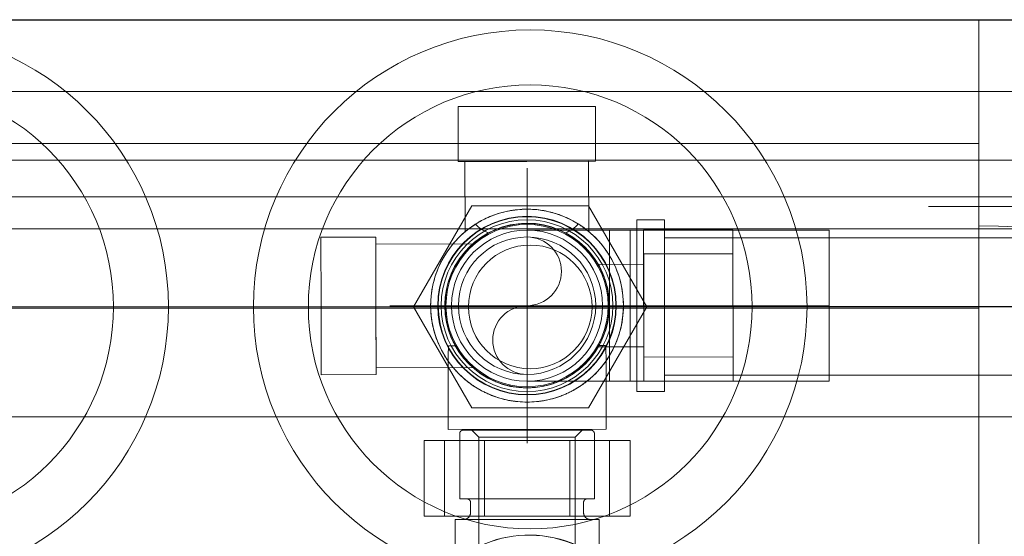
# Model space of a CAD drawing. Header units: millimetres. Extents: x -14995 to -11510, y 364 to 3070.
# Tile 15 of 29: x -14252 to -14108, y 2793 to 2869. Entities that reach past the tile are written whole.
import ezdxf

# ---------------------------------------------------------------- set-up
doc = ezdxf.new("R2010")
doc.units = ezdxf.units.MM
for name, color, linetype, lineweight in [('A-WALL', 113, 'Continuous', 25), ('M-EQPM', 50, 'Continuous', 18), ('P-PIPE', 3, 'Continuous', 18), ('P-PIPE-CNTR', 3, 'Continuous', 18)]:
    doc.layers.add(name, color=color, linetype=linetype, lineweight=lineweight)

# ---------------------------------------------------------------- blocks, each defined once
blk = doc.blocks.new('COMAP - SKINPRESS ppsu - Coude_45_90_9041W_9090W - Coude_45_90_9041W_9090W-1089130-Niveau 0')
at = {"layer": 'P-PIPE', "color": 5}
for p, q in [((-14157.76, 2839.4), (-14161.76, 2839.4)), ((-14161.76, 2839.4), (-14161.76, 2826.9)), ((-14157.76, 2826.9), (-14157.76, 2839.4)), ((-14162.76, 2837.9), (-14165.76, 2837.9)), ((-14165.76, 2837.9), (-14165.76, 2815.9)), ((-14165.76, 2837.9), (-14165.76, 2815.9)), ((-14165.76, 2826.9), (-14165.76, 2837.9)), ((-14133.76, 2837.9), (-14162.76, 2837.9)), ((-14162.76, 2837.9), (-14162.76, 2826.9)), ((-14162.76, 2815.9), (-14162.76, 2837.9)), ((-14162.76, 2815.9), (-14162.76, 2837.9)), ((-14133.76, 2826.9), (-14133.76, 2837.9)), ((-14165.76, 2815.9), (-14165.76, 2826.9)), ((-14162.76, 2826.9), (-14162.76, 2815.9)), ((-14161.76, 2826.9), (-14161.76, 2814.4)), ((-14157.76, 2814.4), (-14157.76, 2826.9)), ((-14133.76, 2815.9), (-14133.76, 2826.9)), ((-14165.76, 2815.9), (-14162.76, 2815.9)), ((-14162.76, 2815.9), (-14133.76, 2815.9)), ((-14161.76, 2814.4), (-14157.76, 2814.4))]:
    blk.add_line(p, q, dxfattribs=at)
at = {"layer": 'P-PIPE', "color": 5, "flags": 128}
for points in [[(-14165.76, 2837.9), (-14166.24, 2837.9), (-14166.72, 2837.9), (-14167.2, 2837.9), (-14167.67, 2837.9), (-14168.14, 2837.9), (-14168.61, 2837.9), (-14169.08, 2837.9), (-14169.54, 2837.9), (-14169.99, 2837.9), (-14170.43, 2837.9), (-14170.87, 2837.9), (-14171.3, 2837.9), (-14171.72, 2837.9), (-14172.14, 2837.9), (-14172.54, 2837.9), (-14172.93, 2837.9), (-14173.31, 2837.9), (-14173.67, 2837.9), (-14174.03, 2837.9), (-14174.37, 2837.9), (-14174.7, 2837.9), (-14175.01, 2837.9), (-14175.31, 2837.9), (-14175.59, 2837.9), (-14175.86, 2837.9), (-14176.11, 2837.9), (-14176.34, 2837.9), (-14176.56, 2837.9), (-14176.76, 2837.9), (-14176.95, 2837.9), (-14177.11, 2837.9), (-14177.26, 2837.9), (-14177.39, 2837.9), (-14177.5, 2837.9), (-14177.59, 2837.9), (-14177.66, 2837.9), (-14177.71, 2837.9), (-14177.75, 2837.9), (-14177.76, 2837.9), (-14177.76, 2837.9)], [(-14177.76, 2815.9), (-14177.75, 2815.9), (-14177.72, 2815.9), (-14177.67, 2815.9), (-14177.61, 2815.9), (-14177.52, 2815.9), (-14177.42, 2815.9), (-14177.29, 2815.9), (-14177.15, 2815.9), (-14176.99, 2815.9), (-14176.81, 2815.9), (-14176.62, 2815.9), (-14176.4, 2815.9), (-14176.17, 2815.9), (-14175.93, 2815.9), (-14175.66, 2815.9), (-14175.39, 2815.9), (-14175.09, 2815.9), (-14174.78, 2815.9), (-14174.46, 2815.9), (-14174.12, 2815.9), (-14173.77, 2815.9), (-14173.41, 2815.9), (-14173.03, 2815.9), (-14172.64, 2815.9), (-14172.24, 2815.9), (-14171.84, 2815.9), (-14171.42, 2815.9), (-14170.99, 2815.9), (-14170.55, 2815.9), (-14170.11, 2815.9), (-14169.66, 2815.9), (-14169.2, 2815.9), (-14168.74, 2815.9), (-14168.27, 2815.9), (-14167.8, 2815.9), (-14167.33, 2815.9), (-14166.85, 2815.9), (-14166.37, 2815.9), (-14165.89, 2815.9), (-14165.76, 2815.9)]]:
    blk.add_lwpolyline(points, dxfattribs=at)
at = {"layer": 'P-PIPE', "color": 5}
for radius, start, end in [(12.5, 0, 180), (12.5, 0, 180), (11, 0, 180), (11, 0, 180), (11, 0, 180), (11, 0, 180), (11, 0, 180), (12.5, 180, 0), (12.5, 180, 0), (11, 180, 0), (11, 180, 0), (11, 180, 0), (11, 180, 0), (11, 180, 0)]:
    blk.add_arc((-14177.76, 2826.9), radius, start, end, dxfattribs=at)
blk = doc.blocks.new('HC_Heat Pump_GM_Saunier Duval_GeniaSet TEK_IS_kit complet_2C - HA 10-7_2 STB-985960-Niveau 0')
at = {"layer": 'M-EQPM'}
for p, q in [((297.5, 0), (-297.5, 0)), ((-297.5, 0), (297.5, 0)), ((297.5, -553.22), (297.5, 0)), ((297.5, 0), (297.5, -553.22)), ((221.64, -12.66), (231.64, -12.64)), ((221.64, -12.66), (221.65, -20.64)), ((231.64, -12.64), (241.64, -12.62)), ((241.65, -20.61), (241.64, -12.62)), ((297.5, -18), (-297.5, -18)), ((297.5, -18), (297.5, -42)), ((297.5, -18), (297.5, -42)), ((231.65, -20.62), (221.65, -20.64)), ((222.65, -20.64), (231.65, -20.62)), ((222.65, -20.64), (222.67, -30.86)), ((231.65, -20.62), (240.65, -20.61)), ((241.65, -20.61), (231.65, -20.62)), ((240.67, -30.83), (240.65, -20.61)), ((223.65, -27.08), (215.15, -41.8)), ((215.15, -41.8), (223.65, -27.08)), ((240.65, -27.08), (223.65, -27.08)), ((223.65, -27.08), (240.65, -27.08)), ((249.15, -41.8), (240.65, -27.08)), ((240.65, -27.08), (249.15, -41.8)), ((261.67, -30.57), (248.67, -30.6)), ((248.67, -30.6), (248.71, -52.6)), ((261.71, -52.57), (261.67, -30.57)), ((209.67, -31.66), (201.67, -31.67)), ((201.67, -31.67), (201.69, -41.67)), ((209.69, -41.66), (209.67, -31.66)), ((223.76, -32.64), (209.67, -32.66)), ((209.67, -32.66), (209.69, -41.66)), ((248.68, -34.1), (261.68, -34.07)), ((248.68, -37.77), (248.68, -34.1)), ((261.68, -34.07), (261.68, -37.75)), ((248.68, -35.6), (242.03, -35.61)), ((248.69, -41.6), (248.68, -35.6)), ((248.68, -37.77), (248.7, -45.42)), ((261.7, -45.4), (261.68, -37.75)), ((-297.5, -42), (297.5, -42)), ((201.69, -41.67), (201.71, -51.67)), ((209.69, -41.66), (209.7, -50.66)), ((209.71, -51.66), (209.69, -41.66)), ((215.15, -41.8), (223.65, -56.52)), ((223.65, -56.52), (215.15, -41.8)), ((240.65, -56.52), (249.15, -41.8)), ((249.15, -41.8), (240.65, -56.52)), ((248.7, -47.6), (248.69, -41.6)), ((248.7, -49.1), (248.7, -45.42)), ((261.7, -45.4), (261.7, -49.07)), ((221.25, -47.47), (220.26, -47.47)), ((220.26, -47.47), (221.25, -47.47)), ((242.05, -47.61), (248.7, -47.6)), ((243.13, -47.43), (242.14, -47.43)), ((242.14, -47.43), (243.13, -47.43)), ((220.2, -49.7), (220.22, -59.64)), ((243.22, -59.6), (243.2, -49.67)), ((248.7, -49.1), (261.7, -49.07)), ((209.7, -50.66), (223.79, -50.64)), ((201.71, -51.67), (209.71, -51.66)), ((248.71, -52.6), (261.71, -52.57)), ((223.65, -56.52), (240.65, -56.52)), ((240.65, -56.52), (223.65, -56.52)), ((220.22, -59.64), (243.22, -59.6)), ((220.22, -59.64), (243.22, -59.6)), ((223.66, -59.75), (224.69, -60.77)), ((231.69, -59.75), (223.66, -59.75)), ((239.72, -59.75), (231.69, -59.75)), ((238.69, -60.77), (239.72, -59.75)), ((216.69, -61.25), (225.48, -61.25)), ((225.48, -61.25), (216.69, -61.25)), ((216.69, -72.25), (216.69, -61.25)), ((216.69, -61.25), (216.69, -72.25)), ((219.66, -61.25), (219.66, -72.25)), ((219.66, -61.25), (243.71, -61.25)), ((219.66, -61.25), (243.71, -61.25)), ((221.88, -60.25), (221.88, -69.75)), ((224.69, -60.77), (224.69, -79.74)), ((224.69, -60.77), (231.69, -60.77)), ((225.48, -61.25), (237.9, -61.25)), ((237.9, -61.25), (225.48, -61.25)), ((225.48, -61.25), (225.48, -72.25)), ((225.48, -61.25), (225.48, -72.25)), ((231.69, -60.77), (238.69, -60.77)), ((237.9, -61.25), (246.69, -61.25)), ((246.69, -61.25), (237.9, -61.25)), ((237.9, -61.25), (237.9, -72.25)), ((237.9, -61.25), (237.9, -72.25)), ((238.69, -79.74), (238.69, -60.77)), ((241.5, -69.75), (241.5, -60.25)), ((243.71, -72.25), (243.71, -61.25)), ((246.69, -61.25), (246.69, -72.25)), ((246.69, -61.25), (246.69, -72.25)), ((221.88, -69.75), (231.69, -69.75)), ((223.45, -70.25), (223.45, -71.76)), ((231.69, -69.75), (241.5, -69.75)), ((239.93, -71.76), (239.93, -70.25)), ((216.69, -72.25), (225.48, -72.25)), ((225.48, -72.25), (216.69, -72.25)), ((243.71, -72.25), (219.66, -72.25)), ((243.71, -72.25), (219.66, -72.25)), ((221.21, -72.75), (221.21, -76.6)), ((221.21, -72.75), (231.69, -72.75)), ((225.48, -72.25), (237.9, -72.25)), ((237.9, -72.25), (225.48, -72.25)), ((231.69, -72.75), (242.17, -72.75)), ((237.9, -72.25), (246.69, -72.25)), ((246.69, -72.25), (237.9, -72.25)), ((242.17, -76.6), (242.17, -72.75))]:
    blk.add_line(p, q, dxfattribs=at)
at = {"layer": 'M-EQPM', "flags": 128}
for points in [[(221.88, -60.25), (221.88, -60.23), (221.88, -60.21), (221.88, -60.19), (221.89, -60.17), (221.89, -60.15), (221.89, -60.13), (221.9, -60.11), (221.9, -60.09), (221.91, -60.08), (221.92, -60.06), (221.93, -60.04), (221.94, -60.02), (221.95, -60), (221.96, -59.98), (221.97, -59.97), (221.98, -59.95), (221.99, -59.94), (222.01, -59.92), (222.02, -59.9), (222.03, -59.89), (222.05, -59.88), (222.06, -59.86), (222.08, -59.85), (222.1, -59.84), (222.11, -59.83), (222.13, -59.82), (222.15, -59.81), (222.17, -59.8), (222.18, -59.79), (222.2, -59.78), (222.22, -59.77), (222.24, -59.77), (222.26, -59.76), (222.28, -59.76), (222.3, -59.75), (222.32, -59.75), (222.34, -59.75), (222.36, -59.75), (222.38, -59.75), (222.39, -59.75)], [(231.69, -59.75), (231.32, -59.75), (230.95, -59.75), (230.58, -59.75), (230.21, -59.75), (229.84, -59.75), (229.48, -59.75), (229.12, -59.75), (228.76, -59.75), (228.41, -59.75), (228.07, -59.75), (227.73, -59.75), (227.39, -59.75), (227.07, -59.75), (226.75, -59.75), (226.44, -59.75), (226.13, -59.75), (225.84, -59.75), (225.56, -59.75), (225.28, -59.75), (225.02, -59.75), (224.76, -59.75), (224.52, -59.75), (224.29, -59.75), (224.07, -59.75), (223.86, -59.75), (223.67, -59.75), (223.49, -59.75), (223.32, -59.75), (223.16, -59.75), (223.02, -59.75), (222.89, -59.75), (222.78, -59.75), (222.68, -59.75), (222.59, -59.75), (222.52, -59.75), (222.47, -59.75), (222.43, -59.75), (222.4, -59.75), (222.39, -59.75)], [(222.39, -59.75), (222.39, -59.75), (222.42, -59.75), (222.45, -59.75), (222.51, -59.75), (222.57, -59.75), (222.65, -59.75), (222.75, -59.75), (222.86, -59.75), (222.98, -59.75), (223.12, -59.75), (223.27, -59.75), (223.44, -59.75), (223.62, -59.75), (223.81, -59.75), (224.01, -59.75), (224.23, -59.75), (224.46, -59.75), (224.7, -59.75), (224.95, -59.75), (225.21, -59.75), (225.48, -59.75), (225.76, -59.75), (226.05, -59.75), (226.35, -59.75), (226.66, -59.75), (226.98, -59.75), (227.3, -59.75), (227.64, -59.75), (227.97, -59.75), (228.32, -59.75), (228.67, -59.75), (229.02, -59.75), (229.38, -59.75), (229.74, -59.75), (230.11, -59.75), (230.48, -59.75), (230.85, -59.75), (231.22, -59.75), (231.59, -59.75), (231.69, -59.75)], [(231.69, -59.75), (232.06, -59.75), (232.43, -59.75), (232.8, -59.75), (233.17, -59.75), (233.54, -59.75), (233.9, -59.75), (234.26, -59.75), (234.61, -59.75), (234.97, -59.75), (235.31, -59.75), (235.65, -59.75), (235.98, -59.75), (236.31, -59.75), (236.63, -59.75), (236.94, -59.75), (237.24, -59.75), (237.54, -59.75), (237.82, -59.75), (238.1, -59.75), (238.36, -59.75), (238.62, -59.75), (238.86, -59.75), (239.09, -59.75), (239.31, -59.75), (239.52, -59.75), (239.71, -59.75), (239.89, -59.75), (240.06, -59.75), (240.22, -59.75), (240.36, -59.75), (240.49, -59.75), (240.6, -59.75), (240.7, -59.75), (240.78, -59.75), (240.86, -59.75), (240.91, -59.75), (240.95, -59.75), (240.98, -59.75), (240.99, -59.75)], [(240.99, -59.75), (240.98, -59.75), (240.96, -59.75), (240.92, -59.75), (240.87, -59.75), (240.81, -59.75), (240.72, -59.75), (240.63, -59.75), (240.52, -59.75), (240.39, -59.75), (240.26, -59.75), (240.1, -59.75), (239.94, -59.75), (239.76, -59.75), (239.57, -59.75), (239.37, -59.75), (239.15, -59.75), (238.92, -59.75), (238.68, -59.75), (238.43, -59.75), (238.17, -59.75), (237.9, -59.75), (237.62, -59.75), (237.32, -59.75), (237.02, -59.75), (236.71, -59.75), (236.4, -59.75), (236.07, -59.75), (235.74, -59.75), (235.4, -59.75), (235.06, -59.75), (234.71, -59.75), (234.36, -59.75), (234, -59.75), (233.64, -59.75), (233.27, -59.75), (232.9, -59.75), (232.53, -59.75), (232.16, -59.75), (231.79, -59.75), (231.69, -59.75)], [(240.99, -59.75), (241.01, -59.75), (241.03, -59.75), (241.05, -59.75), (241.07, -59.75), (241.09, -59.76), (241.11, -59.76), (241.13, -59.77), (241.15, -59.77), (241.17, -59.78), (241.19, -59.79), (241.21, -59.79), (241.23, -59.8), (241.24, -59.81), (241.26, -59.82), (241.28, -59.84), (241.29, -59.85), (241.31, -59.86), (241.33, -59.87), (241.34, -59.89), (241.36, -59.9), (241.37, -59.92), (241.38, -59.93), (241.39, -59.95), (241.41, -59.96), (241.42, -59.98), (241.43, -60), (241.44, -60.02), (241.45, -60.03), (241.46, -60.05), (241.46, -60.07), (241.47, -60.09), (241.48, -60.11), (241.48, -60.13), (241.49, -60.15), (241.49, -60.17), (241.49, -60.19), (241.5, -60.21), (241.5, -60.23), (241.5, -60.25), (241.5, -60.25)], [(223.45, -70.25), (223.45, -70.23), (223.45, -70.21), (223.45, -70.19), (223.45, -70.17), (223.44, -70.15), (223.44, -70.13), (223.43, -70.11), (223.43, -70.09), (223.42, -70.08), (223.41, -70.06), (223.4, -70.04), (223.39, -70.02), (223.38, -70), (223.37, -69.98), (223.36, -69.97), (223.35, -69.95), (223.34, -69.94), (223.33, -69.92), (223.31, -69.9), (223.3, -69.89), (223.28, -69.88), (223.27, -69.86), (223.25, -69.85), (223.24, -69.84), (223.22, -69.83), (223.2, -69.82), (223.18, -69.81), (223.17, -69.8), (223.15, -69.79), (223.13, -69.78), (223.11, -69.77), (223.09, -69.77), (223.07, -69.76), (223.05, -69.76), (223.03, -69.75), (223.01, -69.75), (222.99, -69.75), (222.97, -69.75), (222.95, -69.75), (222.94, -69.75)], [(231.69, -69.75), (231.34, -69.75), (230.99, -69.75), (230.64, -69.75), (230.3, -69.75), (229.95, -69.75), (229.61, -69.75), (229.27, -69.75), (228.94, -69.75), (228.61, -69.75), (228.28, -69.75), (227.96, -69.75), (227.65, -69.75), (227.34, -69.75), (227.04, -69.75), (226.75, -69.75), (226.47, -69.75), (226.19, -69.75), (225.92, -69.75), (225.66, -69.75), (225.42, -69.75), (225.18, -69.75), (224.95, -69.75), (224.73, -69.75), (224.53, -69.75), (224.33, -69.75), (224.15, -69.75), (223.98, -69.75), (223.82, -69.75), (223.67, -69.75), (223.54, -69.75), (223.42, -69.75), (223.31, -69.75), (223.22, -69.75), (223.14, -69.75), (223.07, -69.75), (223.02, -69.75), (222.98, -69.75), (222.96, -69.75), (222.94, -69.75)], [(222.94, -69.75), (222.95, -69.75), (222.97, -69.75), (223.01, -69.75), (223.06, -69.75), (223.12, -69.75), (223.19, -69.75), (223.28, -69.75), (223.39, -69.75), (223.5, -69.75), (223.63, -69.75), (223.78, -69.75), (223.93, -69.75), (224.1, -69.75), (224.28, -69.75), (224.47, -69.75), (224.67, -69.75), (224.89, -69.75), (225.11, -69.75), (225.35, -69.75), (225.6, -69.75), (225.85, -69.75), (226.12, -69.75), (226.39, -69.75), (226.67, -69.75), (226.96, -69.75), (227.26, -69.75), (227.57, -69.75), (227.88, -69.75), (228.2, -69.75), (228.52, -69.75), (228.85, -69.75), (229.18, -69.75), (229.52, -69.75), (229.86, -69.75), (230.2, -69.75), (230.55, -69.75), (230.9, -69.75), (231.24, -69.75), (231.59, -69.75), (231.69, -69.75)], [(231.69, -69.75), (232.04, -69.75), (232.39, -69.75), (232.74, -69.75), (233.08, -69.75), (233.43, -69.75), (233.77, -69.75), (234.11, -69.75), (234.44, -69.75), (234.77, -69.75), (235.09, -69.75), (235.41, -69.75), (235.73, -69.75), (236.03, -69.75), (236.33, -69.75), (236.63, -69.75), (236.91, -69.75), (237.19, -69.75), (237.46, -69.75), (237.71, -69.75), (237.96, -69.75), (238.2, -69.75), (238.43, -69.75), (238.65, -69.75), (238.85, -69.75), (239.05, -69.75), (239.23, -69.75), (239.4, -69.75), (239.56, -69.75), (239.71, -69.75), (239.84, -69.75), (239.96, -69.75), (240.07, -69.75), (240.16, -69.75), (240.24, -69.75), (240.31, -69.75), (240.36, -69.75), (240.4, -69.75), (240.42, -69.75), (240.43, -69.75)], [(240.43, -69.75), (240.43, -69.75), (240.41, -69.75), (240.37, -69.75), (240.32, -69.75), (240.26, -69.75), (240.18, -69.75), (240.09, -69.75), (239.99, -69.75), (239.87, -69.75), (239.74, -69.75), (239.6, -69.75), (239.45, -69.75), (239.28, -69.75), (239.1, -69.75), (238.91, -69.75), (238.7, -69.75), (238.49, -69.75), (238.26, -69.75), (238.03, -69.75), (237.78, -69.75), (237.53, -69.75), (237.26, -69.75), (236.99, -69.75), (236.7, -69.75), (236.41, -69.75), (236.12, -69.75), (235.81, -69.75), (235.5, -69.75), (235.18, -69.75), (234.86, -69.75), (234.53, -69.75), (234.2, -69.75), (233.86, -69.75), (233.52, -69.75), (233.18, -69.75), (232.83, -69.75), (232.48, -69.75), (232.13, -69.75), (231.78, -69.75), (231.69, -69.75)], [(240.43, -69.75), (240.41, -69.75), (240.39, -69.75), (240.37, -69.75), (240.35, -69.75), (240.33, -69.76), (240.31, -69.76), (240.29, -69.77), (240.27, -69.77), (240.25, -69.78), (240.24, -69.79), (240.22, -69.79), (240.2, -69.8), (240.18, -69.81), (240.16, -69.82), (240.15, -69.84), (240.13, -69.85), (240.11, -69.86), (240.1, -69.87), (240.08, -69.89), (240.07, -69.9), (240.06, -69.92), (240.04, -69.93), (240.03, -69.95), (240.02, -69.96), (240.01, -69.98), (240, -70), (239.99, -70.02), (239.98, -70.03), (239.97, -70.05), (239.96, -70.07), (239.95, -70.09), (239.95, -70.11), (239.94, -70.13), (239.94, -70.15), (239.93, -70.17), (239.93, -70.19), (239.93, -70.21), (239.93, -70.23), (239.93, -70.25), (239.93, -70.25)], [(222.46, -72.75), (222.5, -72.75), (222.54, -72.74), (222.58, -72.74), (222.62, -72.73), (222.66, -72.73), (222.7, -72.72), (222.74, -72.71), (222.77, -72.7), (222.81, -72.68), (222.85, -72.67), (222.88, -72.65), (222.92, -72.63), (222.95, -72.62), (222.99, -72.6), (223.02, -72.57), (223.05, -72.55), (223.08, -72.53), (223.11, -72.5), (223.14, -72.47), (223.17, -72.45), (223.2, -72.42), (223.23, -72.39), (223.25, -72.36), (223.27, -72.32), (223.3, -72.29), (223.32, -72.26), (223.34, -72.22), (223.35, -72.19), (223.37, -72.15), (223.38, -72.12), (223.4, -72.08), (223.41, -72.04), (223.42, -72), (223.43, -71.96), (223.44, -71.93), (223.44, -71.89), (223.45, -71.85), (223.45, -71.81), (223.45, -71.77), (223.45, -71.76)], [(231.69, -72.75), (231.32, -72.75), (230.95, -72.75), (230.58, -72.75), (230.22, -72.75), (229.86, -72.75), (229.5, -72.75), (229.14, -72.75), (228.79, -72.75), (228.44, -72.75), (228.1, -72.75), (227.76, -72.75), (227.43, -72.75), (227.1, -72.75), (226.79, -72.75), (226.48, -72.75), (226.18, -72.75), (225.89, -72.75), (225.61, -72.75), (225.33, -72.75), (225.07, -72.75), (224.82, -72.75), (224.58, -72.75), (224.35, -72.75), (224.13, -72.75), (223.93, -72.75), (223.73, -72.75), (223.55, -72.75), (223.38, -72.75), (223.23, -72.75), (223.09, -72.75), (222.96, -72.75), (222.85, -72.75), (222.75, -72.75), (222.67, -72.75), (222.6, -72.75), (222.54, -72.75), (222.5, -72.75), (222.47, -72.75), (222.46, -72.75)], [(222.46, -72.75), (222.47, -72.75), (222.49, -72.75), (222.53, -72.75), (222.58, -72.75), (222.65, -72.75), (222.73, -72.75), (222.82, -72.75), (222.93, -72.75), (223.05, -72.75), (223.19, -72.75), (223.34, -72.75), (223.51, -72.75), (223.68, -72.75), (223.87, -72.75), (224.07, -72.75), (224.29, -72.75), (224.51, -72.75), (224.75, -72.75), (225, -72.75), (225.26, -72.75), (225.53, -72.75), (225.81, -72.75), (226.1, -72.75), (226.4, -72.75), (226.7, -72.75), (227.02, -72.75), (227.34, -72.75), (227.67, -72.75), (228, -72.75), (228.35, -72.75), (228.69, -72.75), (229.04, -72.75), (229.4, -72.75), (229.76, -72.75), (230.12, -72.75), (230.49, -72.75), (230.85, -72.75), (231.22, -72.75), (231.59, -72.75), (231.69, -72.75)], [(231.69, -72.75), (232.06, -72.75), (232.43, -72.75), (232.79, -72.75), (233.16, -72.75), (233.52, -72.75), (233.88, -72.75), (234.24, -72.75), (234.59, -72.75), (234.94, -72.75), (235.28, -72.75), (235.62, -72.75), (235.95, -72.75), (236.27, -72.75), (236.59, -72.75), (236.9, -72.75), (237.2, -72.75), (237.49, -72.75), (237.77, -72.75), (238.05, -72.75), (238.31, -72.75), (238.56, -72.75), (238.8, -72.75), (239.03, -72.75), (239.25, -72.75), (239.45, -72.75), (239.65, -72.75), (239.83, -72.75), (239.99, -72.75), (240.15, -72.75), (240.29, -72.75), (240.42, -72.75), (240.53, -72.75), (240.63, -72.75), (240.71, -72.75), (240.78, -72.75), (240.84, -72.75), (240.88, -72.75), (240.9, -72.75), (240.91, -72.75)], [(240.92, -72.75), (240.91, -72.75), (240.89, -72.75), (240.85, -72.75), (240.8, -72.75), (240.73, -72.75), (240.65, -72.75), (240.56, -72.75), (240.45, -72.75), (240.32, -72.75), (240.19, -72.75), (240.04, -72.75), (239.87, -72.75), (239.7, -72.75), (239.51, -72.75), (239.3, -72.75), (239.09, -72.75), (238.86, -72.75), (238.63, -72.75), (238.38, -72.75), (238.12, -72.75), (237.85, -72.75), (237.57, -72.75), (237.28, -72.75), (236.98, -72.75), (236.67, -72.75), (236.36, -72.75), (236.04, -72.75), (235.71, -72.75), (235.37, -72.75), (235.03, -72.75), (234.69, -72.75), (234.33, -72.75), (233.98, -72.75), (233.62, -72.75), (233.26, -72.75), (232.89, -72.75), (232.53, -72.75), (232.16, -72.75), (231.79, -72.75), (231.69, -72.75)], [(239.93, -71.76), (239.93, -71.8), (239.93, -71.84), (239.93, -71.88), (239.94, -71.91), (239.95, -71.95), (239.95, -71.99), (239.96, -72.03), (239.98, -72.07), (239.99, -72.11), (240, -72.14), (240.02, -72.18), (240.04, -72.21), (240.06, -72.25), (240.08, -72.28), (240.1, -72.32), (240.12, -72.35), (240.15, -72.38), (240.17, -72.41), (240.2, -72.44), (240.23, -72.47), (240.25, -72.49), (240.28, -72.52), (240.32, -72.54), (240.35, -72.57), (240.38, -72.59), (240.41, -72.61), (240.45, -72.63), (240.48, -72.65), (240.52, -72.66), (240.56, -72.68), (240.59, -72.69), (240.63, -72.7), (240.67, -72.72), (240.71, -72.72), (240.75, -72.73), (240.79, -72.74), (240.83, -72.74), (240.87, -72.75), (240.9, -72.75), (240.92, -72.75)]]:
    blk.add_lwpolyline(points, dxfattribs=at)
at = {"layer": 'M-EQPM'}
for centre, radius, start, end in [((139.15, -41.8), 40.31, 270, 90), ((139.15, -41.8), 40.31, 270, 90), ((232.15, -41.8), 40.31, 90, 270), ((232.15, -41.8), 40.31, 90, 270), ((232.15, -41.8), 40.31, 270, 90), ((232.15, -41.8), 40.31, 270, 90), ((139.15, -41.8), 32.31, 270, 90), ((139.15, -41.8), 32.31, 270, 90), ((232.15, -41.8), 32.31, 90, 270), ((232.15, -41.8), 32.31, 90, 270), ((232.15, -41.8), 32.31, 270, 90), ((232.15, -41.8), 32.31, 270, 90), ((231.69, -41.62), 14.04, 90.0964, 270.0964), ((231.69, -41.62), 13, 90.0964, 270.0964), ((231.69, -41.62), 13, 90.0964, 270.0964), ((231.69, -41.62), 13, 90.0964, 270.0964), ((231.69, -41.62), 13, 90.0964, 270.0964), ((231.69, -41.62), 13, 90.0964, 270.0964), ((231.69, -41.62), 13, 90.0964, 270.0964), ((231.69, -41.62), 13, 90.0964, 270.0964), ((231.69, -41.62), 13, 90.0964, 270.0964), ((231.69, -41.62), 13, 90.0964, 270.0964), ((231.69, -41.62), 13, 90.0964, 270.0964), ((231.69, -41.62), 13, 90.0964, 270.0964), ((231.69, -41.62), 13, 90.0964, 270.0964), ((231.69, -41.62), 14.04, 270.0964, 90.0964), ((231.69, -41.62), 13, 270.0964, 90.0964), ((231.69, -41.62), 13, 270.0964, 90.0964), ((231.69, -41.62), 13, 270.0964, 90.0964), ((231.69, -41.62), 13, 270.0964, 90.0964), ((231.69, -41.62), 13, 270.0964, 90.0964), ((231.69, -41.62), 13, 270.0964, 90.0964), ((231.69, -41.62), 13, 270.0964, 90.0964), ((231.69, -41.62), 13, 270.0964, 90.0964), ((231.69, -41.62), 13, 270.0964, 90.0964), ((231.69, -41.62), 13, 270.0964, 90.0964), ((231.69, -41.62), 13, 270.0964, 90.0964), ((231.69, -41.62), 13, 270.0964, 90.0964), ((231.69, -41.62), 12.94, 90.0964, 270.0964), ((231.69, -41.62), 12.94, 90.0964, 270.0964), ((231.69, -41.62), 12.94, 90.0964, 270.0964), ((231.69, -41.62), 12.94, 90.0964, 270.0964), ((231.69, -41.62), 12.94, 90.0964, 270.0964), ((231.69, -41.62), 12.94, 90.0964, 270.0964), ((231.69, -41.62), 12.94, 90.0964, 270.0964), ((231.69, -41.62), 11.99, 90.0964, 270.0964), ((231.69, -41.62), 11.99, 90.0964, 270.0964), ((231.69, -41.62), 11.99, 90.0964, 270.0964), ((231.69, -41.62), 11.99, 90.0964, 270.0964), ((231.69, -41.62), 11.99, 90.0964, 270.0964), ((231.69, -41.62), 11.99, 90.0964, 270.0964), ((231.69, -41.62), 11.99, 90.0964, 270.0964), ((231.69, -41.62), 11.99, 90.0964, 270.0964), ((231.69, -41.62), 11.99, 90.0964, 270.0964), ((231.69, -41.62), 11.99, 90.0964, 270.0964), ((231.69, -41.62), 11.99, 90.0964, 270.0964), ((231.69, -41.62), 11.99, 90.0964, 270.0964), ((231.69, -41.62), 11.99, 90.0964, 270.0964), ((231.69, -41.62), 11.99, 90.0964, 270.0964), ((231.69, -41.62), 11.99, 90.0964, 270.0964), ((231.69, -41.62), 11.99, 90.0964, 270.0964), ((231.69, -41.62), 11.99, 90.0964, 270.0964), ((231.69, -41.62), 11.96, 90.0964, 270.0964), ((231.69, -41.62), 11.81, 90.0964, 270.0964), ((231.69, -41.62), 12.94, 270.0964, 90.0964), ((231.69, -41.62), 12.94, 270.0964, 90.0964), ((231.69, -41.62), 12.94, 270.0964, 90.0964), ((231.69, -41.62), 12.94, 270.0964, 90.0964), ((231.69, -41.62), 12.94, 270.0964, 90.0964), ((231.69, -41.62), 12.94, 270.0964, 90.0964), ((231.69, -41.62), 12.94, 270.0964, 90.0964), ((231.69, -41.62), 11.99, 270.0964, 90.0964), ((231.69, -41.62), 11.99, 270.0964, 90.0964), ((231.69, -41.62), 11.99, 270.0964, 90.0964), ((231.69, -41.62), 11.99, 270.0964, 90.0964), ((231.69, -41.62), 11.99, 270.0964, 90.0964), ((231.69, -41.62), 11.99, 270.0964, 90.0964), ((231.69, -41.62), 11.99, 270.0964, 90.0964), ((231.69, -41.62), 11.99, 270.0964, 90.0964), ((231.69, -41.62), 11.99, 270.0964, 90.0964), ((231.69, -41.62), 11.99, 270.0964, 90.0964), ((231.69, -41.62), 11.99, 270.0964, 90.0964), ((231.69, -41.62), 11.99, 270.0964, 90.0964), ((231.69, -41.62), 11.99, 270.0964, 90.0964), ((231.69, -41.62), 11.99, 270.0964, 90.0964), ((231.69, -41.62), 11.99, 270.0964, 90.0964), ((231.69, -41.62), 11.99, 270.0964, 90.0964), ((231.69, -41.62), 11.99, 270.0964, 90.0964), ((231.69, -41.62), 11.96, 270.0964, 90.0964), ((231.69, -41.62), 11.81, 270.0964, 90.0964), ((231.69, -41.62), 11.96, 117.7849, 209.2567), ((231.69, -41.62), 11.96, 330.936, 62.4078), ((232.15, -41.8), 9, 360, 180), ((232.15, -41.8), 9, 0, 180), ((232.15, -41.8), 9, 90, 270), ((232.15, -41.8), 9, 90, 270), ((232.15, -41.8), 9, 0, 180), ((232.15, -41.8), 9, 0, 180), ((232.15, -41.8), 9, 270, 90), ((232.15, -41.8), 9, 270, 90), ((232.15, -41.8), 9, 180, 360), ((232.15, -41.8), 9, 180, 0), ((232.15, -41.8), 9, 180, 0), ((232.15, -41.8), 9, 180, 360)]:
    blk.add_arc(centre, radius, start, end, dxfattribs=at)
for centre in [(231.96, -92.03), (231.96, -92.03), (231.97, -92.02)]:
    blk.add_ellipse(centre, major_axis=(-9.86, 13.85), ratio=1, start_param=3.926991, end_param=7.068583, dxfattribs=at)
for points, knots in [([(224.19, -29.76), (223.78, -30.01), (223.31, -30.35), (222.89, -30.68), (222.7, -30.84), (222.66, -30.88), (222.73, -30.81), (222.91, -30.66), (223.13, -30.5), (223.32, -30.35), (223.57, -30.17), (223.89, -29.95), (224.24, -29.72), (225.01, -29.26), (226.45, -28.52), (228.9, -27.78), (230.72, -27.59), (231.67, -27.58)], [0, 0, 0, 0, 0.111111, 0.166667, 0.222222, 0.277778, 0.333333, 0.388889, 0.416667, 0.444444, 0.479167, 0.513889, 0.548611, 0.583333, 0.722222, 0.861111, 1, 1, 1, 1]), ([(231.67, -27.58), (232.42, -27.58), (233.89, -27.7), (235.94, -28.19), (237.68, -28.89), (238.76, -29.49), (239.38, -29.88), (239.71, -30.1), (239.99, -30.3), (240.29, -30.53), (240.58, -30.76), (240.7, -30.86), (240.62, -30.79), (240.2, -30.46), (239.66, -30.05), (239.15, -29.73)], [0, 0, 0, 0, 0.111111, 0.222222, 0.333333, 0.444444, 0.479167, 0.513889, 0.548611, 0.583333, 0.652778, 0.722222, 0.791667, 0.861111, 1, 1, 1, 1]), ([(219.73, -41.64), (219.73, -41.08), (219.79, -40.25), (219.97, -39.2), (220.21, -38.2), (220.62, -37.01), (221.24, -35.76), (221.8, -34.87), (222.2, -34.34), (222.42, -34.06), (222.58, -33.87), (222.74, -33.69), (222.95, -33.46), (223.2, -33.2), (223.46, -32.94), (223.61, -32.8), (223.69, -32.73), (223.75, -32.68), (223.78, -32.65), (223.75, -32.68), (223.69, -32.73), (223.61, -32.8), (223.46, -32.94), (223.2, -33.2), (222.95, -33.46), (222.74, -33.69), (222.58, -33.87), (222.42, -34.06), (222.2, -34.34), (221.8, -34.88), (221.23, -35.76), (220.62, -37.01), (220.13, -38.44), (219.81, -39.97), (219.73, -41.08), (219.73, -41.64)], [0, 0, 0, 0, 0.055556, 0.083333, 0.111111, 0.166667, 0.222222, 0.277778, 0.305556, 0.319444, 0.333333, 0.347222, 0.361111, 0.388889, 0.416667, 0.444444, 0.458333, 0.472222, 0.5, 0.527778, 0.541667, 0.555556, 0.583333, 0.611111, 0.638889, 0.652778, 0.666667, 0.680556, 0.694444, 0.722222, 0.777778, 0.833333, 0.888889, 0.944444, 1, 1, 1, 1]), ([(243.65, -41.6), (243.64, -41.25), (243.61, -40.71), (243.54, -40.03), (243.47, -39.52), (243.37, -39.04), (243.26, -38.58), (243.15, -38.22), (243.06, -37.94), (243, -37.74), (242.94, -37.54), (242.84, -37.3), (242.72, -37.01), (242.6, -36.75), (242.52, -36.55), (242.46, -36.42), (242.4, -36.29), (242.32, -36.14), (242.23, -35.97), (242.14, -35.81), (242.07, -35.69), (242.04, -35.62), (242.03, -35.6), (242.04, -35.62), (242.07, -35.69), (242.14, -35.81), (242.23, -35.97), (242.32, -36.14), (242.4, -36.29), (242.46, -36.42), (242.52, -36.55), (242.61, -36.75), (242.72, -37.01), (242.84, -37.3), (242.94, -37.54), (243, -37.74), (243.06, -37.94), (243.15, -38.22), (243.26, -38.58), (243.37, -39.04), (243.47, -39.52), (243.54, -40.03), (243.61, -40.71), (243.64, -41.25), (243.65, -41.6)], [0, 0, 0, 0, 0.055556, 0.083333, 0.111111, 0.138889, 0.166667, 0.194444, 0.208333, 0.222222, 0.236111, 0.25, 0.277778, 0.305556, 0.319444, 0.333333, 0.347222, 0.361111, 0.388889, 0.416667, 0.444444, 0.472222, 0.5, 0.527778, 0.555556, 0.583333, 0.611111, 0.638889, 0.652778, 0.666667, 0.680556, 0.694444, 0.722222, 0.75, 0.763889, 0.777778, 0.791667, 0.805556, 0.833333, 0.861111, 0.888889, 0.916667, 0.944444, 1, 1, 1, 1]), ([(219.73, -41.64), (219.73, -42.21), (219.79, -43.04), (219.98, -44.09), (220.22, -45.09), (220.64, -46.28), (221.25, -47.52), (221.82, -48.41), (222.23, -48.94), (222.45, -49.22), (222.61, -49.41), (222.77, -49.59), (222.97, -49.82), (223.23, -50.08), (223.49, -50.33), (223.64, -50.47), (223.72, -50.55), (223.78, -50.6), (223.81, -50.62), (223.78, -50.6), (223.72, -50.55), (223.64, -50.47), (223.49, -50.33), (223.23, -50.08), (222.98, -49.82), (222.77, -49.59), (222.61, -49.41), (222.45, -49.22), (222.23, -48.94), (221.82, -48.41), (221.25, -47.52), (220.64, -46.28), (220.22, -45.09), (219.98, -44.09), (219.79, -43.04), (219.73, -42.21), (219.73, -41.64)], [0, 0, 0, 0, 0.055556, 0.083333, 0.111111, 0.166667, 0.222222, 0.277778, 0.305556, 0.319444, 0.333333, 0.347222, 0.361111, 0.388889, 0.416667, 0.444444, 0.458333, 0.472222, 0.5, 0.527778, 0.541667, 0.555556, 0.583333, 0.611111, 0.638889, 0.652778, 0.666667, 0.680556, 0.694444, 0.722222, 0.777778, 0.833333, 0.888889, 0.916667, 0.944444, 1, 1, 1, 1]), ([(243.65, -41.6), (243.64, -41.96), (243.62, -42.49), (243.54, -43.18), (243.47, -43.69), (243.38, -44.17), (243.27, -44.63), (243.16, -44.99), (243.08, -45.27), (243.01, -45.47), (242.95, -45.67), (242.86, -45.91), (242.74, -46.2), (242.62, -46.47), (242.53, -46.66), (242.47, -46.79), (242.42, -46.92), (242.34, -47.07), (242.25, -47.24), (242.16, -47.4), (242.09, -47.52), (242.06, -47.59), (242.05, -47.61), (242.06, -47.59), (242.09, -47.52), (242.16, -47.4), (242.25, -47.24), (242.34, -47.08), (242.42, -46.92), (242.47, -46.79), (242.53, -46.66), (242.62, -46.47), (242.74, -46.2), (242.86, -45.92), (242.95, -45.67), (243.01, -45.47), (243.08, -45.27), (243.16, -44.99), (243.27, -44.63), (243.38, -44.17), (243.47, -43.69), (243.54, -43.18), (243.62, -42.49), (243.64, -41.96), (243.65, -41.6)], [0, 0, 0, 0, 0.055556, 0.083333, 0.111111, 0.138889, 0.166667, 0.194444, 0.208333, 0.222222, 0.236111, 0.25, 0.277778, 0.305556, 0.319444, 0.333333, 0.347222, 0.361111, 0.388889, 0.416667, 0.444444, 0.472222, 0.5, 0.527778, 0.555556, 0.583333, 0.611111, 0.638889, 0.652778, 0.666667, 0.680556, 0.694444, 0.722222, 0.75, 0.763889, 0.777778, 0.791667, 0.805556, 0.833333, 0.861111, 0.888889, 0.916667, 0.944444, 1, 1, 1, 1]), ([(231.71, -53.58), (231.21, -53.58), (230.23, -53.51), (229.04, -53.31), (228.13, -53.05), (227.47, -52.82), (226.84, -52.56), (226.13, -52.23), (225.37, -51.8), (224.72, -51.35), (224.29, -51.02), (224.05, -50.83), (223.7, -50.54), (223.21, -50.08), (222.63, -49.44), (221.93, -48.59), (221.5, -47.92), (221.25, -47.47)], [0, 0, 0, 0, 0.1, 0.2, 0.25, 0.3, 0.35, 0.4, 0.475, 0.55, 0.5875, 0.60625, 0.625, 0.7, 0.775, 0.85, 1, 1, 1, 1]), ([(242.14, -47.43), (241.98, -47.74), (241.62, -48.34), (241.07, -49.06), (240.58, -49.63), (240.19, -50.05), (239.76, -50.46), (239.31, -50.85), (238.82, -51.23), (238.3, -51.6), (237.76, -51.94), (237.18, -52.25), (236.58, -52.54), (235.94, -52.81), (235.28, -53.04), (234.37, -53.3), (233.19, -53.51), (232.21, -53.58), (231.71, -53.58)], [0, 0, 0, 0, 0.1, 0.2, 0.25, 0.3, 0.35, 0.4, 0.45, 0.5, 0.55, 0.6, 0.65, 0.7, 0.75, 0.8, 0.9, 1, 1, 1, 1]), ([(220.2, -49.7), (220.2, -49.73), (220.24, -49.79), (220.38, -49.96), (220.52, -50.12), (220.69, -50.33), (220.89, -50.59), (221.08, -50.83), (221.25, -51.02), (221.38, -51.16), (221.52, -51.3), (221.72, -51.51), (221.98, -51.77), (222.26, -52.03), (222.5, -52.25), (222.69, -52.4), (222.88, -52.56), (223.15, -52.77), (223.5, -53.03), (223.94, -53.34), (224.4, -53.63), (224.9, -53.91), (225.42, -54.19), (225.96, -54.45), (226.52, -54.68), (227.11, -54.9), (227.93, -55.16), (229, -55.43), (230.33, -55.61), (231.25, -55.66), (231.71, -55.66)], [0, 0, 0, 0, 0.071429, 0.107143, 0.142857, 0.178571, 0.214286, 0.25, 0.267857, 0.285714, 0.303571, 0.321429, 0.357143, 0.392857, 0.410714, 0.428571, 0.446429, 0.464286, 0.5, 0.535714, 0.571429, 0.607143, 0.642857, 0.678571, 0.714286, 0.75, 0.785714, 0.857143, 0.928571, 1, 1, 1, 1]), ([(231.71, -55.66), (232.17, -55.66), (233.09, -55.61), (234.42, -55.42), (235.49, -55.15), (236.31, -54.88), (236.9, -54.67), (237.46, -54.43), (238, -54.17), (238.52, -53.89), (239.01, -53.61), (239.48, -53.31), (239.92, -53), (240.27, -52.74), (240.53, -52.53), (240.76, -52.35), (241, -52.14), (241.35, -51.82), (241.67, -51.5), (241.92, -51.23), (242.06, -51.09), (242.26, -50.87), (242.53, -50.55), (242.74, -50.27), (242.87, -50.12), (242.94, -50.03), (243.06, -49.89), (243.17, -49.74), (243.2, -49.68), (243.2, -49.67)], [0, 0, 0, 0, 0.071429, 0.142857, 0.214286, 0.25, 0.285714, 0.321429, 0.357143, 0.392857, 0.428571, 0.464286, 0.5, 0.535714, 0.553571, 0.571429, 0.598214, 0.625, 0.678571, 0.705357, 0.71875, 0.732143, 0.785714, 0.839286, 0.852679, 0.866071, 0.892857, 0.946429, 1, 1, 1, 1])]:
    blk.add_open_spline(points, degree=3, knots=knots, dxfattribs=at)
for points in [[(224.19, -29.76), (222.05, -31.11), (218.53, -34.99), (216.99, -42.7), (218.75, -47.63), (220.21, -49.7)], [(226.11, -31.04), (225.71, -30.9), (225, -30.54), (224.43, -30.04), (224.19, -29.76)], [(231.67, -29.66), (230.97, -29.66), (229.61, -29.79), (227.7, -30.3), (226.62, -30.78), (226.11, -31.04)], [(237.23, -31.02), (236.73, -30.76), (235.64, -30.28), (233.73, -29.78), (232.37, -29.66), (231.67, -29.66)], [(239.15, -29.73), (238.91, -30.02), (238.34, -30.52), (237.63, -30.88), (237.23, -31.02)], [(243.2, -49.66), (244.65, -47.59), (246.39, -42.65), (244.83, -34.94), (241.29, -31.08), (239.15, -29.73)], [(220.26, -47.47), (220.24, -47.85), (220.21, -48.6), (220.2, -49.34), (220.2, -49.7)], [(243.2, -49.67), (243.2, -49.3), (243.19, -48.56), (243.16, -47.81), (243.13, -47.43)]]:
    blk.add_open_spline(points, degree=3, dxfattribs=at)

msp = doc.modelspace()

# ---------------------------------------------------------------- linework, layer by layer
at = {"layer": 'A-WALL'}
msp.add_line((-14709.55, 2868.53), (-13509.55, 2868.53), dxfattribs=at)
at = {"layer": 'P-PIPE', "color": 1}
for p, q in [((-14023.55, 2858.08), (-14298.55, 2858.08)), ((-14298.55, 2838.08), (-14023.55, 2838.08))]:
    msp.add_line(p, q, dxfattribs=at)
at = {"layer": 'P-PIPE'}
for p, q in [((-14111.95, 2848.53), (-14111.95, 2828.53)), ((-13967.26, 2842.73), (-14418.76, 2842.73)), ((-14418.76, 2810.73), (-13967.26, 2810.73))]:
    msp.add_line(p, q, dxfattribs=at)
at = {"layer": 'P-PIPE', "color": 5}
for p, q in [((-14052.76, 2836.8), (-14157.76, 2836.8)), ((-14157.76, 2836.8), (-14157.76, 2816.8)), ((-14157.76, 2816.8), (-14052.76, 2816.8))]:
    msp.add_line(p, q, dxfattribs=at)
for centre, radius, start, end in [((-14177.76, 2826.9), 10, 0, 180), ((-14177.76, 2831.9), 5, 270, 90), ((-14177.76, 2826.9), 10, 180, 0), ((-14177.76, 2821.9), 5, 90, 270)]:
    msp.add_arc(centre, radius, start, end, dxfattribs=at)
at = {"layer": 'P-PIPE-CNTR', "color": 1}
msp.add_line((-14298.55, 2848.08), (-14023.55, 2848.08), dxfattribs=at)
msp.add_line((-14298.55, 2848.08), (-14023.55, 2848.08), dxfattribs=at)
at = {"layer": 'P-PIPE-CNTR', "color": 5}
for p, q in [((-14177.76, 2806.9), (-14177.76, 2846.9)), ((-14197.76, 2826.9), (-14157.76, 2826.9)), ((-14165.76, 2826.9), (-14177.76, 2826.9)), ((-14165.76, 2826.9), (-14157.76, 2826.9)), ((-14165.76, 2826.9), (-14162.76, 2826.9)), ((-14162.76, 2826.9), (-14133.76, 2826.9)), ((-14157.76, 2826.8), (-14052.76, 2826.8)), ((-14157.76, 2826.8), (-14052.76, 2826.8))]:
    msp.add_line(p, q, dxfattribs=at)
at = {"layer": 'P-PIPE-CNTR'}
for p, q in [((-14119.28, 2841.35), (-14039.28, 2841.35)), ((-14418.76, 2826.73), (-13967.26, 2826.73)), ((-14418.76, 2826.73), (-13967.26, 2826.73)), ((-14325.76, 2826.73), (-14006.76, 2826.73))]:
    msp.add_line(p, q, dxfattribs=at)
msp.add_open_spline([(-14111.95, 2838.53), (-14096.05, 2838.53), (-14079.68, 2814.23), (-14081.16, 2751.37), (-14081.16, 2751.37)], degree=3, knots=[0, 0, 0, 0, 0.156517, 1.082397, 1.082397, 1.082397, 1.082397], dxfattribs=at)

# ---------------------------------------------------------------- block references
at = {"layer": 'M-EQPM'}
msp.add_blockref('HC_Heat Pump_GM_Saunier Duval_GeniaSet TEK_IS_kit complet_2C - HA 10-7_2 STB-985960-Niveau 0', (-14409.45, 2868.53), dxfattribs=at)
at = {"layer": 'P-PIPE', "color": 5}
msp.add_blockref('COMAP - SKINPRESS ppsu - Coude_45_90_9041W_9090W - Coude_45_90_9041W_9090W-1089130-Niveau 0', (0, 0), dxfattribs=at)

doc.saveas('drawing.dxf')
